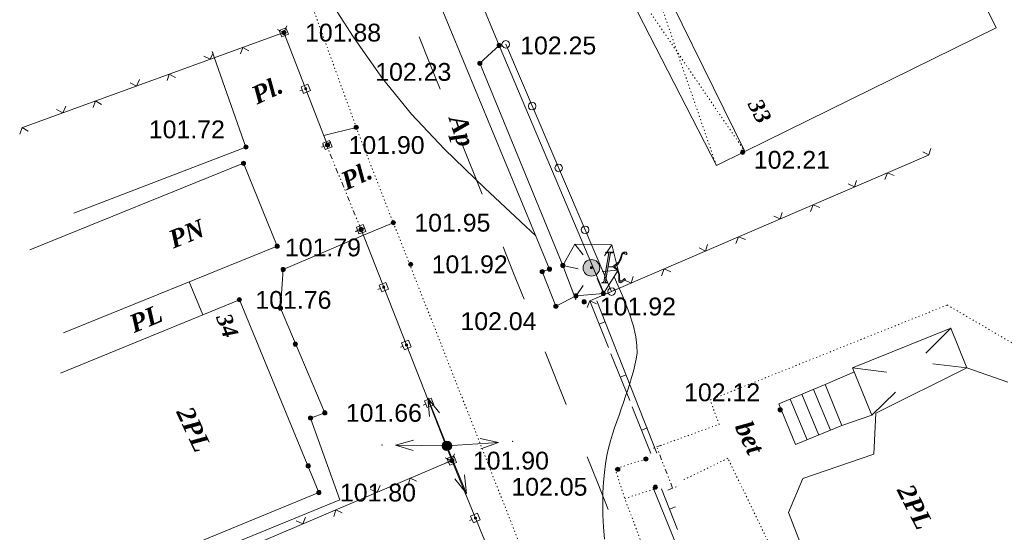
# Model space of a CAD drawing. Header units: millimetres. Extents: x 9396 to 25236, y 15106 to 31102.
# Tile 153 of 256: x 11761 to 11854, y 16198 to 16247. Entities that reach past the tile are written whole.
import ezdxf
from ezdxf.enums import TextEntityAlignment as Align

# ---------------------------------------------------------------- set-up
doc = ezdxf.new("R2010")
doc.units = ezdxf.units.MM
for name, pattern in [('DIVIDE', [1.25, 0.5, -0.25, 0, -0.25, 0, -0.25]), ('DOT', [0.25, 0, -0.25]), ('HIDDEN', [0.375, 0.25, -0.125])]:
    doc.linetypes.add(name, pattern=pattern)
for name, color, linetype, lineweight, true_color in [('1001010', 7, 'Continuous', 9, 0x000000), ('10010110', 7, 'Continuous', 20, 0xa25100), ('1060000', 7, 'Continuous', 9, 0x000000), ('1070000', 7, 'DOT', 9, 0x000000), ('2030012', 7, 'Continuous', 9, 0x000000), ('21100200', 7, 'HIDDEN', 0, 0x800080), ('3000105', 7, 'DIVIDE', 9, 0x000000), ('3000113', 7, 'Continuous', 9, 0x000000), ('3000130', 7, 'Continuous', 9, 0x000000), ('3000140', 7, 'Continuous', 9, 0x000000), ('3000220', 7, 'Continuous', 9, 0x000000), ('3000260', 7, 'Continuous', 9, 0x000000), ('5010210', 7, 'Continuous', 20, 0x008000), ('5010410', 7, 'Continuous', 9, 0x000000), ('6011210', 1, 'Continuous', 9, 0xff0000)]:
    doc.layers.add(name, color=color, linetype=linetype, lineweight=lineweight, true_color=true_color)
doc.styles.add('10', font='timesbi.ttf', dxfattribs={"height": 0.001481})
doc.styles.add('2', font='timesbi.ttf', dxfattribs={"height": 0.001693})
doc.styles.add('3', font='timesbi.ttf', dxfattribs={"height": 0.001693})
doc.styles.add('9', font='timesbi.ttf', dxfattribs={"height": 0.001693})
doc.styles.add('F2', font='arial.ttf', dxfattribs={"height": 0.001693})

# ---------------------------------------------------------------- blocks, each defined once
blk = doc.blocks.new('SYMBOL21100200')
at = {"true_color": 0x800080}
h = blk.add_hatch(color=216, dxfattribs=at)
edge = h.paths.add_edge_path()
edge.add_arc((0, 0), 0.1, 0, 360)
at = {"color": 216, "linetype": 'Continuous', "lineweight": 0, "true_color": 0x800080}
blk.add_circle((0, 0), 0.1, dxfattribs=at)
blk = doc.blocks.new('SYMBOL2030012')
at = {"true_color": 0xffffff}
h = blk.add_hatch(color=7, dxfattribs=at)
edge = h.paths.add_edge_path()
edge.add_arc((0, 0), 0.225, 0, 360)
at = {"true_color": 0x000000}
h = blk.add_hatch(color=18, dxfattribs=at)
edge = h.paths.add_edge_path()
edge.add_arc((0, 0), 0.05, 0, 360)
at = {"color": 18, "linetype": 'Continuous', "lineweight": 0, "true_color": 0x000000}
for radius in [0.225, 0.05]:
    blk.add_circle((0, 0), radius, dxfattribs=at)
blk = doc.blocks.new('SYMBOL5010410')
at = {"true_color": 0xffffff}
for points in [[(0.6715, 0.711), (0.8295, 0.711), (0.5925, -0.6715), (0.474, -0.711), (0.7505, -0.711), (0.6715, -0.6715), (0.9085, 0.711), (1.027, 0.711), (1.027, 0.7505), (0.711, 0.7505)], [(1, 0.05), (1.15, 0.15), (1.3035, 0.2765), (1.3825, 0.474), (1.4615, 0.711), (1.5405, 0.7505), (1.659, 0.7505), (1.6985, 0.6715), (1.659, 0.632), (1.58, 0.6715), (1.5405, 0.711), (1.4615, 0.632), (1.422, 0.4345), (1.264, 0.158), (1.106, 0.0395), (1.264, -0.079), (1.343, -0.316), (1.343, -0.553), (1.3825, -0.632), (1.501, -0.5925), (1.58, -0.5135), (1.6195, -0.5925), (1.4615, -0.6715), (1.3825, -0.711), (1.3035, -0.6715), (1.3035, -0.553), (1.3035, -0.316), (1.2245, -0.1185), (1.106, 0)], [(-0.0395, -0.0395), (0.0395, -0.0395), (0.0395, 0.0395), (-0.0395, 0.0395)]]:
    blk.add_hatch(color=7, dxfattribs=at).paths.add_polyline_path(points)
h = blk.add_hatch(color=7, dxfattribs=at)
edge = h.paths.add_edge_path()
edge.add_arc((0, 0), 0.395, 0, 360)
at = {"color": 18, "linetype": 'Continuous', "lineweight": 0, "true_color": 0x000000, "flags": 128}
for points in [[(0.6715, 0.711), (0.8295, 0.711), (0.5925, -0.6715), (0.474, -0.711), (0.7505, -0.711), (0.6715, -0.6715), (0.9085, 0.711), (1.027, 0.711), (1.027, 0.7505), (0.711, 0.7505), (0.6715, 0.711)], [(1, 0.05), (1, 0.05), (1.15, 0.15), (1.3035, 0.2765), (1.3825, 0.474), (1.4615, 0.711), (1.5405, 0.7505), (1.659, 0.7505), (1.6985, 0.6715), (1.659, 0.632), (1.58, 0.6715), (1.5405, 0.711), (1.4615, 0.632), (1.422, 0.4345), (1.264, 0.158), (1.106, 0.0395), (1.264, -0.079), (1.343, -0.316), (1.343, -0.553), (1.3825, -0.632), (1.501, -0.5925), (1.58, -0.5135), (1.6195, -0.5925), (1.4615, -0.6715), (1.3825, -0.711), (1.3035, -0.6715), (1.3035, -0.553), (1.3035, -0.316), (1.2245, -0.1185), (1.106, 0), (1, 0.05)], [(-0.0395, -0.0395), (0.0395, -0.0395), (0.0395, 0.0395), (-0.0395, 0.0395)]]:
    blk.add_lwpolyline(points, close=True, dxfattribs=at)
blk.add_lwpolyline([(1, 0.05), (0.8, 0.05)], dxfattribs=at)
at = {"color": 3, "linetype": 'Continuous', "lineweight": 0, "true_color": 0x00ea00}
blk.add_circle((0, 0), 0.395, dxfattribs=at)

msp = doc.modelspace()

# ---------------------------------------------------------------- linework, layer by layer
at = {"layer": '1001010', "color": 253}
for p, q in [((11843.791, 16266.528, 205.016), (11853.731, 16246.313, 205.016)), ((11761.825, 16225.197, 205.887), (11782.154, 16233.434, 205.887)), ((11776.975, 16222.154, 203.695), (11778.294, 16219.03, 203.524)), ((11764.761, 16213.458, 203.524), (11781.761, 16220.457, 203.524))]:
    msp.add_line(p, q, dxfattribs=at)
for points in [[(11853.731, 16246.313, 205.016), (11829.826, 16234.559, 159.392), (11819.886, 16254.774, 159.392), (11843.791, 16266.528, 205.016)], [(11782.154, 16233.434, 205.887), (11785.35, 16225.547, 203.587), (11765.021, 16217.31, 203.849)], [(11781.761, 16220.457, 203.524), (11789.317, 16202.104, 196.675), (11772.318, 16195.105, 142.64)], [(11854.819, 16212.594, 109.341), (11850.924, 16213.988, 109.341), (11842.278, 16209.65, 109.341), (11842.103, 16205.744, 109.341), (11835.323, 16203.428, 109.341), (11833.963, 16200.212, 109.341), (11837.338, 16191.517, 109.341), (11840.555, 16190.468, 109.341), (11847.166, 16193.296, 109.341), (11850.044, 16191.91, 109.341), (11859.368, 16195.903, 109.341), (11860.558, 16199.12, 109.341)]]:
    msp.add_polyline3d(points, dxfattribs=at)
at = {"layer": '10010110'}
for points in [[(11780.987, 16264.723, 204.676), (11785.748, 16256.582, 204.603), (11789.505, 16250.299, 204.546), (11792.596, 16245.424, 204.501), (11795.361, 16241.512, 204.464), (11798.139, 16238.114, 204.429), (11801.27, 16234.783, 204.392), (11805.093, 16231.07, 204.35), (11809.946, 16226.529, 204.297)], [(11817.39, 16222.64, 170.89), (11818.213, 16220.748, 165.381), (11818.813, 16219.197, 160.678), (11819.22, 16217.937, 156.736), (11819.462, 16216.917, 153.512), (11819.568, 16216.086, 150.96), (11819.569, 16215.393, 149.035), (11819.492, 16214.789, 147.694), (11819.368, 16214.221, 146.892), (11819.22, 16213.65, 146.592), (11819.056, 16213.067, 146.79), (11818.878, 16212.475, 147.489), (11818.688, 16211.878, 148.695), (11818.489, 16211.276, 150.41), (11818.283, 16210.672, 152.639), (11818.073, 16210.07, 155.386), (11817.86, 16209.47, 158.654), (11817.647, 16208.873, 162.408), (11817.438, 16208.272, 166.458), (11817.236, 16207.657, 170.573), (11817.045, 16207.016, 174.524), (11816.869, 16206.341, 178.079), (11816.711, 16205.621, 181.009), (11816.576, 16204.846, 183.084), (11816.466, 16204.007, 184.073), (11816.385, 16203.096, 183.833), (11816.334, 16202.117, 182.562), (11816.317, 16201.078, 180.547), (11816.334, 16199.985, 178.072), (11816.387, 16198.845, 175.423), (11816.478, 16197.666, 172.885)]]:
    msp.add_polyline3d(points, dxfattribs=at)
at = {"layer": '1060000', "color": 253}
for p, q in [((11789.787, 16236.083, 203.788), (11792.874, 16236.851, 203.917)), ((11793.548, 16226.597, 202.251), (11796.396, 16227.779, 203.908)), ((11813.645, 16225.753, 159.909), (11814.437, 16224.735, 173.263)), ((11817.179, 16225.675, 159.583), (11816.474, 16224.622, 164.709)), ((11812.52, 16223.718, 204.319), (11813.985, 16223.377, 193.558)), ((11817.782, 16223.251, 161.669), (11816.248, 16223.151, 175.883)), ((11816.37, 16221.054, 196.686), (11815.795, 16222.472, 186.92)), ((11813.773, 16220.816, 196.199), (11814.437, 16221.793, 197.767)), ((11849.405, 16217.74, 103.772), (11847.03, 16215.383, 103.772)), ((11840.066, 16213.958, 103.772), (11843.3, 16213.548, 103.772)), ((11850.924, 16213.988, 103.772), (11847.706, 16214.358, 103.772)), ((11837.447, 16212.374, 103.772), (11840.251, 16213.576, 103.772)), ((11836.345, 16211.916, 103.772), (11837.956, 16208.033, 103.772)), ((11834.141, 16211.002, 103.772), (11835.752, 16207.119, 103.772)), ((11835.243, 16211.459, 103.772), (11836.854, 16207.576, 103.772)), ((11839.058, 16208.49, 103.772), (11841.886, 16209.462, 103.772))]:
    msp.add_line(p, q, dxfattribs=at)
for points in [[(11829.826, 16234.559, 155.244), (11827.117, 16233.23, 182.204), (11816.745, 16253.506, 182.204), (11820.157, 16254.907, 182.204)], [(11813.773, 16220.816, 203.924), (11811.858, 16219.829, 204.086), (11810.558, 16223.125, 204.185), (11811.253, 16223.362, 204.286), (11798.992, 16253.08, 204.392), (11802.56, 16253.996, 204.451)], [(11806.46, 16244.647, 204.496), (11804.619, 16242.949, 204.456), (11812.52, 16223.718, 204.319)], [(11766.008, 16228.695, 205.53), (11782.389, 16234.981, 203.446), (11779.176, 16244.066, 204.064)], [(11793.548, 16226.597, 202.251), (11785.92, 16223.332, 202.531), (11785.663, 16219.649, 203.548), (11789.882, 16209.686, 203.329), (11788.52, 16209.197, 203.52), (11791.311, 16201.422, 194.645), (11771.609, 16193.335, 138.271)], [(11813.773, 16220.816, 159.583), (11816.37, 16221.054, 200.267), (11817.782, 16223.251, 159.583), (11817.179, 16225.675, 159.583), (11813.645, 16225.753, 159.909), (11812.52, 16223.718, 161.873), (11813.758, 16220.435, 182.499)], [(11850.924, 16213.988, 98.204), (11849.405, 16217.74, 109.341), (11840.066, 16213.958, 109.341), (11841.886, 16209.462, 109.341), (11844.145, 16211.672, 109.341)]]:
    msp.add_polyline3d(points, dxfattribs=at)
msp.add_polyline3d([(11839.058, 16208.49, 103.772), (11834.65, 16206.662, 103.772), (11833.039, 16210.545, 103.772), (11837.447, 16212.374, 103.772), (11839.058, 16208.49, 103.772)], close=True, dxfattribs=at)
at = {"layer": '1070000', "color": 253}
for p, q in [((11771.213, 16296.474, 203.415), (11792.874, 16236.851, 203.917)), ((11827.117, 16233.23, 168.724), (11819.692, 16254.716, 168.724)), ((11829.826, 16234.559, 168.724), (11817.057, 16253.35, 168.724)), ((11792.874, 16236.851, 203.917), (11796.396, 16227.779, 203.908)), ((11821.436, 16206.443, 109.341), (11827.369, 16208.597, 109.341)), ((11828.211, 16205.362, 109.341), (11823.856, 16203.254, 109.341))]:
    msp.add_line(p, q, dxfattribs=at)
for points in [[(11796.396, 16227.779, 203.908), (11824.847, 16155.372, 204.402), (11824.136, 16151.353, 189.036)], [(11827.369, 16208.597, 109.341), (11826.525, 16210.92, 109.341), (11849.07, 16219.952, 109.341), (11855.84, 16215.982, 109.341), (11863.942, 16196.54, 109.341), (11848.928, 16190.283, 109.341), (11846.485, 16190.924, 109.341), (11839.874, 16188.096, 109.341), (11835.642, 16190.003, 109.341), (11828.211, 16205.362, 109.341)], [(11820.414, 16205.301, 204.24), (11817.493, 16204.368, 203.634), (11818.398, 16201.534, 162.967), (11821.364, 16202.482, 158.243)], [(11845.845, 16132.635, 204.367), (11827.111, 16178.682, 203.455), (11818.398, 16201.534, 162.967)]]:
    msp.add_polyline3d(points, dxfattribs=at)
at = {"layer": '3000105', "color": 253}
for p, q in [((11790.45, 16235.49, 203.791), (11789.432, 16235.072, 203.791)), ((11793.334, 16227.144, 203.843), (11789.988, 16235.3, 203.74)), ((11792.871, 16226.954, 203.791), (11793.889, 16227.371, 203.791)), ((11821.903, 16206.623, 109.341), (11820.877, 16206.226, 109.341)), ((11822.955, 16202.521, 109.341), (11821.436, 16206.443, 109.341)), ((11822.489, 16202.341, 109.341), (11823.515, 16202.738, 109.341))]:
    msp.add_line(p, q, dxfattribs=at)
at = {"layer": '3000113', "color": 253}
for p, q in [((11800.461, 16259.228, 200.035), (11806.46, 16244.647, 204.496)), ((11806.46, 16244.647, 204.496), (11816.413, 16221.121, 199.022)), ((11821.453, 16205.839, 159.583), (11815.746, 16220.348, 159.583)), ((11821.113, 16202.557, 109.341), (11829.962, 16180.802, 109.341))]:
    msp.add_line(p, q, dxfattribs=at)
at = {"layer": '3000130', "color": 253}
for p, q in [((11785.431, 16245.677, 203.776), (11785.661, 16245.767, 203.776)), ((11790.14, 16235.172, 203.791), (11786, 16245.867, 203.762)), ((11787.511, 16240.317, 203.776), (11787.741, 16240.407, 203.776)), ((11789.581, 16234.957, 203.776), (11789.811, 16235.047, 203.776)), ((11792.771, 16226.937, 171.804), (11793.001, 16227.027, 171.804)), ((11801.96, 16205.145, 139.766), (11793.334, 16227.144, 203.843)), ((11794.931, 16221.427, 171.804), (11795.161, 16221.517, 171.804)), ((11797.091, 16215.927, 171.804), (11797.321, 16216.017, 171.804)), ((11799.241, 16210.427, 171.804), (11799.481, 16210.517, 171.804)), ((11801.401, 16204.917, 139.766), (11801.631, 16205.017, 139.766)), ((11801.401, 16204.927, 171.804), (11801.631, 16205.017, 171.804)), ((11803.651, 16199.457, 139.766), (11803.881, 16199.547, 139.766))]:
    msp.add_line(p, q, dxfattribs=at)
for points in [[(11786.441, 16245.707, 203.776), (11786.191, 16246.337, 203.776), (11785.541, 16246.077, 203.776), (11785.781, 16245.457, 203.776), (11786.441, 16245.707, 203.776)], [(11785.991, 16245.797, 203.776), (11786.041, 16245.807, 203.776), (11786.071, 16245.847, 203.776), (11786.091, 16245.897, 203.776), (11786.071, 16245.947, 203.776), (11786.041, 16245.977, 203.776), (11785.991, 16245.997, 203.776), (11785.941, 16245.977, 203.776), (11785.901, 16245.947, 203.776), (11785.891, 16245.897, 203.776), (11785.901, 16245.847, 203.776), (11785.941, 16245.807, 203.776), (11785.991, 16245.797, 203.776)], [(11788.511, 16240.347, 203.776), (11788.271, 16240.967, 203.776), (11787.621, 16240.717, 203.776), (11787.861, 16240.087, 203.776), (11788.511, 16240.347, 203.776)], [(11788.071, 16240.427, 203.776), (11788.111, 16240.447, 203.776), (11788.151, 16240.477, 203.776), (11788.161, 16240.527, 203.776), (11788.151, 16240.577, 203.776), (11788.111, 16240.617, 203.776), (11788.071, 16240.627, 203.776), (11788.021, 16240.617, 203.776), (11787.981, 16240.577, 203.776), (11787.971, 16240.527, 203.776), (11787.981, 16240.477, 203.776), (11788.021, 16240.447, 203.776), (11788.071, 16240.427, 203.776)], [(11790.591, 16234.987, 203.776), (11790.341, 16235.607, 203.776), (11789.691, 16235.357, 203.776), (11789.931, 16234.737, 203.776), (11790.591, 16234.987, 203.776)], [(11790.141, 16235.077, 203.776), (11790.191, 16235.087, 203.776), (11790.221, 16235.127, 203.776), (11790.241, 16235.177, 203.776), (11790.221, 16235.217, 203.776), (11790.191, 16235.257, 203.776), (11790.141, 16235.267, 203.776), (11790.091, 16235.257, 203.776), (11790.051, 16235.217, 203.776), (11790.041, 16235.177, 203.776), (11790.051, 16235.127, 203.776), (11790.091, 16235.087, 203.776), (11790.141, 16235.077, 203.776)], [(11793.781, 16226.957, 171.804), (11793.531, 16227.597, 171.804), (11792.881, 16227.347, 171.804), (11793.131, 16226.707, 171.804), (11793.781, 16226.957, 171.804)], [(11793.331, 16227.057, 171.804), (11793.381, 16227.067, 171.804), (11793.421, 16227.107, 171.804), (11793.431, 16227.147, 171.804), (11793.421, 16227.197, 171.804), (11793.381, 16227.237, 171.804), (11793.331, 16227.247, 171.804), (11793.281, 16227.237, 171.804), (11793.241, 16227.197, 171.804), (11793.231, 16227.147, 171.804), (11793.241, 16227.107, 171.804), (11793.281, 16227.067, 171.804), (11793.331, 16227.057, 171.804)], [(11795.941, 16221.457, 171.804), (11795.691, 16222.097, 171.804), (11795.041, 16221.837, 171.804), (11795.291, 16221.197, 171.804), (11795.941, 16221.457, 171.804)], [(11795.491, 16221.547, 171.804), (11795.541, 16221.557, 171.804), (11795.571, 16221.597, 171.804), (11795.591, 16221.647, 171.804), (11795.571, 16221.697, 171.804), (11795.541, 16221.737, 171.804), (11795.491, 16221.747, 171.804), (11795.441, 16221.737, 171.804), (11795.401, 16221.697, 171.804), (11795.391, 16221.647, 171.804), (11795.401, 16221.597, 171.804), (11795.441, 16221.557, 171.804), (11795.491, 16221.547, 171.804)], [(11798.101, 16215.957, 171.804), (11797.851, 16216.597, 171.804), (11797.191, 16216.337, 171.804), (11797.451, 16215.697, 171.804), (11798.101, 16215.957, 171.804)], [(11797.651, 16216.047, 171.804), (11797.701, 16216.057, 171.804), (11797.731, 16216.097, 171.804), (11797.741, 16216.147, 171.804), (11797.731, 16216.197, 171.804), (11797.701, 16216.227, 171.804), (11797.651, 16216.247, 171.804), (11797.601, 16216.227, 171.804), (11797.561, 16216.197, 171.804), (11797.551, 16216.147, 171.804), (11797.561, 16216.097, 171.804), (11797.601, 16216.057, 171.804), (11797.651, 16216.047, 171.804)], [(11800.251, 16210.457, 171.804), (11800.001, 16211.097, 171.804), (11799.351, 16210.837, 171.804), (11799.601, 16210.197, 171.804), (11800.251, 16210.457, 171.804)], [(11799.801, 16210.547, 171.804), (11799.851, 16210.557, 171.804), (11799.891, 16210.597, 171.804), (11799.901, 16210.647, 171.804), (11799.891, 16210.697, 171.804), (11799.851, 16210.727, 171.804), (11799.801, 16210.747, 171.804), (11799.751, 16210.727, 171.804), (11799.721, 16210.697, 171.804), (11799.701, 16210.647, 171.804), (11799.721, 16210.597, 171.804), (11799.751, 16210.557, 171.804), (11799.801, 16210.547, 171.804)], [(11802.411, 16204.957, 139.766), (11802.151, 16205.597, 139.766), (11801.501, 16205.337, 139.766), (11801.771, 16204.697, 139.766), (11802.411, 16204.957, 139.766)], [(11802.411, 16204.957, 171.804), (11802.161, 16205.597, 171.804), (11801.511, 16205.337, 171.804), (11801.761, 16204.697, 171.804), (11802.411, 16204.957, 171.804)], [(11801.961, 16205.047, 139.766), (11802.011, 16205.057, 139.766), (11802.041, 16205.097, 139.766), (11802.061, 16205.147, 139.766), (11802.041, 16205.197, 139.766), (11802.011, 16205.237, 139.766), (11801.961, 16205.247, 139.766), (11801.911, 16205.237, 139.766), (11801.871, 16205.197, 139.766), (11801.861, 16205.147, 139.766), (11801.871, 16205.097, 139.766), (11801.911, 16205.057, 139.766), (11801.961, 16205.047, 139.766)], [(11801.961, 16205.047, 171.804), (11802.011, 16205.057, 171.804), (11802.051, 16205.097, 171.804), (11802.061, 16205.147, 171.804), (11802.051, 16205.197, 171.804), (11802.011, 16205.227, 171.804), (11801.961, 16205.247, 171.804), (11801.911, 16205.227, 171.804), (11801.871, 16205.197, 171.804), (11801.861, 16205.147, 171.804), (11801.871, 16205.097, 171.804), (11801.911, 16205.057, 171.804), (11801.961, 16205.047, 171.804)], [(11804.661, 16199.497, 139.766), (11804.401, 16200.137, 139.766), (11803.751, 16199.867, 139.766), (11804.011, 16199.227, 139.766), (11804.661, 16199.497, 139.766)], [(11804.201, 16199.587, 139.766), (11804.251, 16199.597, 139.766), (11804.291, 16199.627, 139.766), (11804.301, 16199.677, 139.766), (11804.291, 16199.727, 139.766), (11804.251, 16199.767, 139.766), (11804.201, 16199.777, 139.766), (11804.151, 16199.767, 139.766), (11804.121, 16199.727, 139.766), (11804.101, 16199.677, 139.766), (11804.121, 16199.627, 139.766), (11804.151, 16199.597, 139.766), (11804.201, 16199.587, 139.766)]]:
    msp.add_polyline3d(points, close=True, dxfattribs=at)
msp.add_polyline3d([(11797.804, 16141.402, 139.766), (11821.25, 16152.357, 139.766), (11822.028, 16156.295, 139.766), (11801.96, 16205.145, 139.766)], dxfattribs=at)
at = {"layer": '3000140', "color": 253}
msp.add_line((11817.153, 16221.227, 187.844), (11807.082, 16244.763, 203.264), dxfattribs=at)
for points in [[(11807.091, 16244.387, 195.554), (11807.271, 16244.437, 195.554), (11807.401, 16244.567, 195.554), (11807.451, 16244.747, 195.554), (11807.401, 16244.937, 195.554), (11807.271, 16245.067, 195.554), (11807.091, 16245.117, 195.554), (11806.911, 16245.067, 195.554), (11806.771, 16244.937, 195.554), (11806.721, 16244.747, 195.554), (11806.771, 16244.567, 195.554), (11806.911, 16244.437, 195.554), (11807.091, 16244.387, 195.554)], [(11809.601, 16238.507, 195.554), (11809.781, 16238.557, 195.554), (11809.921, 16238.687, 195.554), (11809.961, 16238.867, 195.554), (11809.921, 16239.047, 195.554), (11809.781, 16239.187, 195.554), (11809.601, 16239.237, 195.554), (11809.421, 16239.187, 195.554), (11809.291, 16239.047, 195.554), (11809.241, 16238.867, 195.554), (11809.291, 16238.687, 195.554), (11809.421, 16238.557, 195.554), (11809.601, 16238.507, 195.554)], [(11812.121, 16232.627, 195.554), (11812.301, 16232.677, 195.554), (11812.431, 16232.807, 195.554), (11812.481, 16232.987, 195.554), (11812.431, 16233.167, 195.554), (11812.301, 16233.307, 195.554), (11812.121, 16233.347, 195.554), (11811.941, 16233.307, 195.554), (11811.811, 16233.167, 195.554), (11811.761, 16232.987, 195.554), (11811.811, 16232.807, 195.554), (11811.941, 16232.677, 195.554), (11812.121, 16232.627, 195.554)], [(11814.641, 16226.747, 195.554), (11814.821, 16226.797, 195.554), (11814.951, 16226.927, 195.554), (11815.001, 16227.107, 195.554), (11814.951, 16227.287, 195.554), (11814.821, 16227.417, 195.554), (11814.641, 16227.467, 195.554), (11814.451, 16227.417, 195.554), (11814.321, 16227.287, 195.554), (11814.271, 16227.107, 195.554), (11814.321, 16226.927, 195.554), (11814.451, 16226.797, 195.554), (11814.641, 16226.747, 195.554)], [(11817.151, 16220.867, 195.554), (11817.331, 16220.917, 195.554), (11817.471, 16221.047, 195.554), (11817.511, 16221.227, 195.554), (11817.471, 16221.407, 195.554), (11817.331, 16221.537, 195.554), (11817.151, 16221.587, 195.554), (11816.971, 16221.537, 195.554), (11816.841, 16221.407, 195.554), (11816.791, 16221.227, 195.554), (11816.841, 16221.047, 195.554), (11816.971, 16220.917, 195.554), (11817.151, 16220.867, 195.554)]]:
    msp.add_polyline3d(points, close=True, dxfattribs=at)
at = {"layer": '3000220', "color": 253}
for p, q in [((11815.071, 16220.347, 164.122), (11816.851, 16215.907, 164.122)), ((11815.961, 16218.127, 164.122), (11816.511, 16218.347, 164.122)), ((11817.091, 16215.307, 164.122), (11818.871, 16210.877, 164.122)), ((11817.981, 16213.087, 164.122), (11818.531, 16213.317, 164.122)), ((11819.111, 16210.267, 164.122), (11820.891, 16205.837, 164.122)), ((11820.001, 16208.057, 164.122), (11820.551, 16208.277, 164.122)), ((11821.901, 16202.447, 143.682), (11823.431, 16198.587, 143.682)), ((11822.671, 16200.517, 143.682), (11823.231, 16200.737, 143.682))]:
    msp.add_line(p, q, dxfattribs=at)
at = {"layer": '3000260', "color": 253}
for p, q in [((11786, 16245.867, 203.762), (11761.142, 16236.842, 204.991)), ((11815.068, 16220.342, 159.583), (11847.278, 16234.206, 159.583)), ((11801.96, 16205.145, 129.547), (11769.742, 16191.468, 129.547))]:
    msp.add_line(p, q, dxfattribs=at)
for points in [[(11786.271, 16246.497, 204.377), (11785.991, 16245.867, 204.377), (11785.391, 16246.177, 204.377)], [(11779.261, 16243.957, 204.377), (11778.991, 16243.327, 204.377), (11778.391, 16243.637, 204.377)], [(11782.671, 16244.127, 204.377), (11782.101, 16244.447, 204.377), (11781.881, 16243.837, 204.377)], [(11775.671, 16241.587, 204.377), (11775.091, 16241.907, 204.377), (11774.881, 16241.297, 204.377)], [(11772.261, 16241.407, 204.377), (11771.981, 16240.777, 204.377), (11771.391, 16241.097, 204.377)], [(11768.661, 16239.037, 204.377), (11768.091, 16239.367, 204.377), (11767.871, 16238.757, 204.377)], [(11765.261, 16238.867, 204.377), (11764.981, 16238.237, 204.377), (11764.381, 16238.547, 204.377)], [(11761.661, 16236.497, 204.377), (11761.091, 16236.827, 204.377), (11760.871, 16236.217, 204.377)], [(11846.731, 16234.517, 159.583), (11847.331, 16234.227, 159.583), (11847.521, 16234.857, 159.583)], [(11843.141, 16231.877, 159.583), (11843.391, 16232.537, 159.583), (11844.021, 16232.267, 159.583)], [(11839.651, 16231.467, 159.583), (11840.251, 16231.187, 159.583), (11840.441, 16231.807, 159.583)], [(11832.571, 16228.417, 159.583), (11833.171, 16228.137, 159.583), (11833.361, 16228.767, 159.583)], [(11836.061, 16228.837, 159.583), (11836.311, 16229.487, 159.583), (11836.941, 16229.217, 159.583)], [(11828.981, 16225.787, 159.583), (11829.231, 16226.437, 159.583), (11829.871, 16226.167, 159.583)], [(11825.491, 16225.377, 159.583), (11826.091, 16225.087, 159.583), (11826.281, 16225.717, 159.583)], [(11821.901, 16222.737, 159.583), (11822.161, 16223.397, 159.583), (11822.791, 16223.117, 159.583)], [(11818.411, 16222.327, 159.583), (11819.011, 16222.037, 159.583), (11819.211, 16222.667, 159.583)], [(11814.821, 16219.697, 159.583), (11815.081, 16220.347, 159.583), (11815.711, 16220.077, 159.583)], [(11802.211, 16205.797, 129.547), (11801.951, 16205.137, 129.547), (11801.321, 16205.417, 129.547)], [(11798.611, 16203.187, 129.547), (11798.011, 16203.467, 129.547), (11797.821, 16202.847, 129.547)], [(11795.131, 16202.787, 129.547), (11794.871, 16202.137, 129.547), (11794.241, 16202.407, 129.547)], [(11788.041, 16199.777, 129.547), (11787.791, 16199.127, 129.547), (11787.161, 16199.407, 129.547)], [(11791.531, 16200.177, 129.547), (11790.931, 16200.467, 129.547), (11790.741, 16199.837, 129.547)]]:
    msp.add_polyline3d(points, dxfattribs=at)
at = {"layer": '5010210'}
for p, q in [((11799.841, 16242.977, 202.865), (11798.841, 16245.477, 202.865)), ((11800.841, 16240.477, 202.865), (11799.841, 16242.977, 202.865)), ((11802.841, 16235.487, 202.865), (11804.841, 16230.487, 202.865)), ((11807.831, 16222.987, 202.865), (11806.831, 16225.487, 202.865)), ((11808.831, 16220.497, 202.865), (11807.831, 16222.987, 202.865)), ((11810.831, 16215.497, 202.865), (11812.831, 16210.497, 202.865)), ((11815.831, 16203.007, 202.865), (11814.831, 16205.497, 202.865)), ((11816.821, 16200.507, 202.865), (11815.831, 16203.007, 202.865))]:
    msp.add_line(p, q, dxfattribs=at)
at = {"layer": '6011210'}
for p, q in [((11801.5, 16206.549, 203.746), (11799.679, 16211.098, 203.746)), ((11801.5, 16206.549, 200.155), (11796.6, 16206.614, 200.155)), ((11801.5, 16206.549, 185.963), (11806.389, 16206.878, 185.963)), ((11801.5, 16206.549, 199.851), (11803.362, 16202.016, 199.851))]:
    msp.add_line(p, q, dxfattribs=at)
for points in [[(11799.846, 16209.334, 203.746), (11799.679, 16211.098, 203.746), (11799.679, 16211.098, 203.746), (11800.775, 16209.705, 203.746)], [(11798.294, 16206.091, 200.155), (11796.6, 16206.614, 200.155), (11796.6, 16206.614, 200.155), (11798.307, 16207.091, 200.155)], [(11804.659, 16207.262, 185.963), (11806.389, 16206.878, 185.963), (11806.389, 16206.878, 185.963), (11804.726, 16206.265, 185.963)], [(11803.178, 16203.779, 199.851), (11803.362, 16202.016, 199.851), (11803.362, 16202.016, 199.851), (11802.253, 16203.399, 199.851)]]:
    msp.add_polyline3d(points, dxfattribs=at)
for p in [(11795.315, 16206.631, 200.155), (11807.761, 16206.97, 185.963)]:
    msp.add_point(p, dxfattribs=at)

# ---------------------------------------------------------------- block references
at = {"layer": '2030012', "color": 253, "xscale": 2, "yscale": 2, "zscale": 2}
msp.add_blockref('SYMBOL2030012', (11801.5, 16206.549, 203.775), dxfattribs=at)
at = {"layer": '21100200', "xscale": 2, "yscale": 2, "zscale": 2}
for p in [(11786, 16245.867, 203.762), (11806.46, 16244.647, 204.496), (11804.619, 16242.949, 204.456), (11792.874, 16236.851, 203.917), (11782.389, 16234.981, 203.446), (11790.14, 16235.172, 203.791), (11829.621, 16234.485, 204.42), (11782.154, 16233.434, 205.887), (11796.396, 16227.779, 203.908), (11793.334, 16227.144, 203.843), (11785.35, 16225.547, 203.587), (11798.042, 16223.826, 203.833), (11812.52, 16223.718, 204.319), (11785.92, 16223.332, 202.531), (11810.558, 16223.125, 204.185), (11811.253, 16223.362, 204.286), (11816.37, 16221.054, 205.224), (11781.761, 16220.457, 203.524), (11813.773, 16220.816, 203.924), (11814.539, 16220.25, 203.841), (11785.663, 16219.649, 203.548), (11811.858, 16219.829, 204.086), (11787.085, 16216.233, 203.849), (11789.882, 16209.686, 203.329), (11833.186, 16209.983, 204.24), (11788.52, 16209.197, 203.52), (11801.5, 16206.549, 203.775), (11801.96, 16205.145, 203.801), (11820.414, 16205.301, 204.24), (11788.309, 16204.641, 203.594), (11817.745, 16204.316, 204.11), (11821.316, 16202.612, 204.298), (11789.317, 16202.104, 203.594)]:
    msp.add_blockref('SYMBOL21100200', p, dxfattribs=at)
at = {"layer": '5010410', "color": 253, "xscale": 2, "yscale": 2, "zscale": 2}
msp.add_blockref('SYMBOL5010410', (11815.229, 16223.49, 180.776), dxfattribs=at)

# ---------------------------------------------------------------- texts
at = {"layer": '1001010', "color": 1, "true_color": 0xff0000, "style": '10'}
for s, rotation, p in [('33', 297.6, (11830.721, 16239.4, 166.116)), ('34', 290.8, (11780.218, 16219.041, 202.962))]:
    msp.add_text(s, height=1.4813, rotation=rotation, dxfattribs=at).set_placement(p, align=Align.MIDDLE_LEFT)
at = {"layer": '1001010', "color": 253, "style": '9'}
for s, rotation, p in [('PN', 22, (11775.165, 16226.092, 204.297)), ('PL', 22.7, (11771.415, 16218.052, 201.85)), ('2PL', 295.1, (11776.498, 16210.121, 189.302)), ('2PL', 297.3, (11845.001, 16202.708, 109.341))]:
    msp.add_text(s, height=1.693, rotation=rotation, dxfattribs=at).set_placement(p, align=Align.MIDDLE_LEFT)
at = {"layer": '1070000', "color": 253, "style": '2'}
for s, rotation, p in [('Pl.', 25.1, (11783.075, 16239.775, 203.653)), ('Pl.', 25.1, (11791.575, 16231.615, 203.893)), ('bet', 295.4, (11829.603, 16208.74, 109.341))]:
    msp.add_text(s, height=1.693, rotation=rotation, dxfattribs=at).set_placement(p, align=Align.MIDDLE_LEFT)
at = {"layer": '21100200', "color": 253, "style": 'F2'}
for s, p in [('101.88', (11788, 16245.867, 203.762)), ('102.25', (11808.46, 16244.647, 204.496)), ('102.23', (11794.679, 16242.129, 204.456)), ('101.72', (11773.149, 16236.661, 203.966)), ('101.90', (11792.14, 16235.172, 203.791)), ('102.21', (11830.681, 16233.765, 204.42)), ('101.95', (11798.396, 16227.779, 203.908)), ('101.79', (11786.09, 16225.427, 202.647)), ('101.92', (11800.042, 16223.826, 203.833)), ('101.76', (11783.281, 16220.437, 203.824)), ('101.92', (11816.039, 16219.81, 164.541)), ('102.04', (11802.778, 16218.409, 201.066)), ('102.12', (11824.046, 16211.643, 204.24)), ('101.66', (11791.882, 16209.686, 203.329)), ('101.90', (11803.96, 16205.145, 203.801)), ('102.05', (11807.625, 16202.656, 182.55)), ('101.80', (11791.317, 16202.104, 203.594))]:
    msp.add_text(s, height=1.693, dxfattribs=at).set_placement(p, align=Align.MIDDLE_LEFT)
at = {"layer": '5010210', "color": 253, "style": '3'}
msp.add_text('Ap', height=1.693, rotation=288.3, dxfattribs=at).set_placement((11802.461, 16237.947, 199.005), align=Align.MIDDLE_LEFT)

doc.saveas('drawing.dxf')
